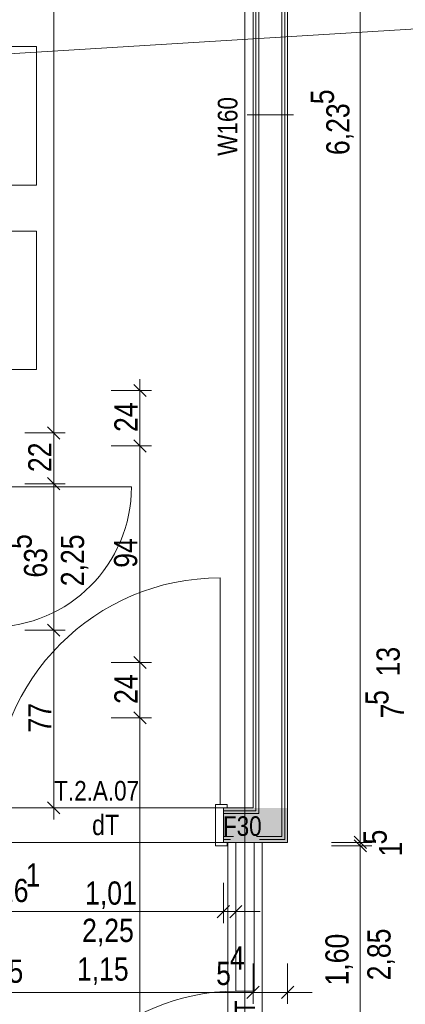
# Model space of a CAD drawing. Extents: x -620 to 3480, y 62 to 1102.
# Tile 65 of 256: x -342 to -308, y 623 to 709. Entities that reach past the tile are written whole.
import ezdxf
from ezdxf.lldxf.tags import DXFTag

# ---------------------------------------------------------------- set-up
doc = ezdxf.new("R2010")
doc.units = 0
doc.layers.get('0').update_dxf_attribs({"lineweight": 13})
for name, color, linetype, lineweight, true_color in [('00 -Bauelemente -Dämmung innen', 7, 'Continuous', 9, 0xff7fe6), ('00 -Bauelemente -Gipskarton', 7, 'Continuous', 9, 0xff7fe6), ('30 -34 Innenwände- 2 nichttragend', 7, 'Continuous', 18, 0xff7fe6), ('30 -34 Innenwände- 4 Türen_Fenster', 7, 'Continuous', 15, 0x9955ff), ('60 -61 Ausstattung -1 Möbel -verdeckt', 9, 'fein_strichliert-A06G9SLL8I', 13, 0x808080), ('70 -75 Raumstempel-2 Verweislinie', 1, 'Continuous', 9, 0xff0000), ('70 -76 Bemaßung- 2 Allgemein', 9, 'Continuous', 5, 0x808080), ('iwb_Schraffur_F30_feuerhemmend', 7, 'Continuous', 13, 0xff6600)]:
    doc.layers.add(name, color=color, linetype=linetype, lineweight=lineweight, true_color=true_color)
for name, color, linetype, lineweight in [('70 -71 Achsen- 1 Gebäudeachsen', 7, 'STRICHPUNKT2-A06G9SLK8I', 18), ('70 -75 Raumstempel- 3 Wandstempel', 7, 'Continuous', 50), ('Keine', 7, 'Continuous', 9)]:
    doc.layers.add(name, color=color, linetype=linetype, lineweight=lineweight)
doc.styles.get("Standard").update_dxf_attribs({"font": 'ARIALN.TTF'})
tags = doc.linetypes.add('fein_strichliert-A06G9SLL8I', pattern=[4, 1, -2, 1]).pattern_tags.tags
tags[8:9] = [DXFTag(74, 4), DXFTag(75, 0), DXFTag(340, '0'), DXFTag(46, 0.0), DXFTag(50, 0.0), DXFTag(44, 0.0), DXFTag(45, 0.0)]
tags[6:7] = [DXFTag(74, 4), DXFTag(75, 0), DXFTag(340, '0'), DXFTag(46, 0.0), DXFTag(50, 0.0), DXFTag(44, 0.0), DXFTag(45, 0.0)]
tags[4:5] = [DXFTag(74, 4), DXFTag(75, 0), DXFTag(340, '0'), DXFTag(46, 0.0), DXFTag(50, 0.0), DXFTag(44, 0.0), DXFTag(45, 0.0)]
tags = doc.linetypes.add('grob-A06G9SLJ8I', pattern=[14, 3, -8, 3]).pattern_tags.tags
tags[8:9] = [DXFTag(74, 4), DXFTag(75, 0), DXFTag(340, '0'), DXFTag(46, 0.0), DXFTag(50, 0.0), DXFTag(44, 0.0), DXFTag(45, 0.0)]
tags[6:7] = [DXFTag(74, 4), DXFTag(75, 0), DXFTag(340, '0'), DXFTag(46, 0.0), DXFTag(50, 0.0), DXFTag(44, 0.0), DXFTag(45, 0.0)]
tags[4:5] = [DXFTag(74, 4), DXFTag(75, 0), DXFTag(340, '0'), DXFTag(46, 0.0), DXFTag(50, 0.0), DXFTag(44, 0.0), DXFTag(45, 0.0)]
tags = doc.linetypes.add('STRICHPUNKT2-A06G9SLK8I', pattern=[12.7, 6.35, -3.175, 0, -3.175]).pattern_tags.tags
tags[10:11] = [DXFTag(74, 4), DXFTag(75, 0), DXFTag(340, '0'), DXFTag(46, 0.0), DXFTag(50, 0.0), DXFTag(44, 0.0), DXFTag(45, 0.0)]
tags[8:9] = [DXFTag(74, 4), DXFTag(75, 0), DXFTag(340, '0'), DXFTag(46, 0.0), DXFTag(50, 0.0), DXFTag(44, 0.0), DXFTag(45, 0.0)]
tags[6:7] = [DXFTag(74, 4), DXFTag(75, 0), DXFTag(340, '0'), DXFTag(46, 0.0), DXFTag(50, 0.0), DXFTag(44, 0.0), DXFTag(45, 0.0)]
tags[4:5] = [DXFTag(74, 4), DXFTag(75, 0), DXFTag(340, '0'), DXFTag(46, 0.0), DXFTag(50, 0.0), DXFTag(44, 0.0), DXFTag(45, 0.0)]

# ---------------------------------------------------------------- blocks, each defined once
blk = doc.blocks.new('Referenz-A06G9SLM8I')
at = {"layer": '00 -Bauelemente -Dämmung innen', "color": 0, "linetype": 'Continuous', "lineweight": -2, "ltscale": 0.13}
for p, q in [((-320.804, 639.704), (-320.804, 761.904)), ((-318.804, 637.704), (-318.804, 761.904)), ((-323.879, 639.704), (-320.804, 639.704)), ((-323.879, 637.704), (-323.004, 637.704)), ((-321.004, 637.704), (-318.804, 637.704))]:
    blk.add_line(p, q, dxfattribs=at)
at = {"layer": '00 -Bauelemente -Gipskarton', "color": 0, "linetype": 'Continuous', "lineweight": -2, "ltscale": 0.13}
for p, q in [((-321.304, 640.204), (-321.304, 761.904)), ((-321.054, 639.954), (-321.054, 761.904)), ((-320.804, 639.704), (-320.804, 761.904)), ((-318.804, 637.704), (-318.804, 761.904)), ((-318.554, 637.454), (-318.554, 761.904)), ((-318.304, 637.204), (-318.304, 761.904)), ((-323.879, 640.204), (-321.304, 640.204)), ((-323.879, 639.954), (-321.054, 639.954)), ((-323.879, 639.704), (-320.804, 639.704)), ((-323.879, 637.704), (-323.004, 637.704)), ((-323.879, 637.454), (-323.254, 637.454)), ((-323.879, 637.204), (-323.504, 637.204)), ((-321.004, 637.704), (-318.804, 637.704)), ((-320.754, 637.454), (-318.554, 637.454)), ((-320.504, 637.204), (-318.304, 637.204))]:
    blk.add_line(p, q, dxfattribs=at)
at = {"layer": '30 -34 Innenwände- 2 nichttragend', "color": 0, "linetype": 'Continuous', "lineweight": -2, "ltscale": 0.13}
for p, q in [((-321.304, 640.204), (-321.304, 761.904)), ((-318.304, 637.204), (-318.304, 761.904)), ((-323.879, 640.204), (-321.304, 640.204)), ((-323.879, 640.204), (-323.559, 640.204)), ((-323.879, 637.204), (-323.559, 637.204)), ((-323.879, 637.204), (-323.504, 637.204)), ((-323.504, 637.204), (-320.754, 637.204)), ((-323.504, 637.204), (-323.254, 637.204)), ((-323.254, 637.204), (-323.004, 637.204)), ((-323.004, 637.204), (-321.004, 637.204)), ((-321.004, 637.204), (-320.754, 637.204)), ((-320.754, 637.204), (-320.504, 637.204)), ((-320.504, 637.204), (-318.304, 637.204))]:
    blk.add_line(p, q, dxfattribs=at)
at = {"layer": '30 -34 Innenwände- 4 Türen_Fenster', "color": 0, "linetype": 'grob-A06G9SLJ8I', "lineweight": -2, "ltscale": 0.13}
for p, q in [((-344.004, 668.024), (-331.864, 668.024)), ((-324.159, 640.504), (-324.159, 660.144)), ((-344.079, 640.204), (-323.879, 640.204)), ((-344.079, 637.204), (-323.879, 637.204)), ((-323.504, 637.204), (-323.504, 604.904)), ((-320.504, 637.204), (-320.504, 604.904))]:
    blk.add_line(p, q, dxfattribs=at)
at = {"layer": '30 -34 Innenwände- 4 Türen_Fenster', "color": 0, "linetype": 'Continuous', "lineweight": -2, "ltscale": 0.13}
for p, q in [((-324.559, 640.504), (-324.159, 640.504)), ((-324.559, 636.904), (-324.559, 640.504)), ((-324.159, 640.504), (-323.559, 640.504)), ((-323.559, 640.504), (-323.559, 640.204)), ((-323.559, 640.204), (-323.879, 640.204)), ((-323.879, 640.204), (-323.879, 637.204)), ((-323.559, 636.904), (-324.559, 636.904)), ((-323.879, 637.204), (-323.559, 637.204)), ((-323.559, 637.204), (-323.559, 636.904)), ((-322.804, 637.204), (-321.204, 637.204)), ((-322.804, 624.304), (-322.804, 637.204)), ((-321.204, 637.204), (-321.204, 624.304)), ((-321.204, 624.304), (-322.804, 624.304))]:
    blk.add_line(p, q, dxfattribs=at)
at = {"layer": '30 -34 Innenwände- 4 Türen_Fenster', "color": 0, "linetype": 'grob-A06G9SLJ8I', "lineweight": -2, "ltscale": 0.13}
for centre, major_axis in [((-344.004, 668.024), (0, -12.14)), ((-324.159, 640.504), (0, 19.64)), ((-322.804, 606.304), (0, 18))]:
    blk.add_ellipse(centre, major_axis=major_axis, ratio=1, start_param=0, end_param=1.570796, dxfattribs=at)
at = {"layer": '60 -61 Ausstattung -1 Möbel -verdeckt', "color": 0, "linetype": 'fein_strichliert-A06G9SLL8I', "lineweight": -2, "ltscale": 0.13}
for p, q in [((-352.104, 706.204), (-340.104, 706.204)), ((-340.104, 706.204), (-340.104, 694.204)), ((-340.104, 694.204), (-352.104, 694.204)), ((-352.104, 690.204), (-340.104, 690.204)), ((-340.104, 690.204), (-340.104, 678.204)), ((-340.104, 678.204), (-352.104, 678.204))]:
    blk.add_line(p, q, dxfattribs=at)
at = {"layer": '70 -71 Achsen- 1 Gebäudeachsen', "color": 0, "linetype": 'STRICHPUNKT2-A06G9SLK8I', "lineweight": -2, "ltscale": 0.13}
blk.add_line((-322.033, 1075.824), (-322.033, 76.384), dxfattribs=at)
at = {"layer": '70 -75 Raumstempel- 3 Wandstempel', "color": 0, "linetype": 'Continuous', "lineweight": -2, "ltscale": 0.13}
blk.add_line((-321.804, 700.304), (-317.804, 700.304), dxfattribs=at)
at = {"layer": '70 -75 Raumstempel-2 Verweislinie', "color": 0, "linetype": 'Continuous', "lineweight": -2, "ltscale": 0.13}
blk.add_line((-305.159, 707.875), (-388.54, 702.732), dxfattribs=at)
at = {"layer": '70 -76 Bemaßung- 2 Allgemein', "color": 0, "linetype": 'Continuous', "lineweight": -2, "ltscale": 0.13}
for p, q in [((-312.004, 638.265), (-312.004, 760.844)), ((-338.604, 673.765), (-338.604, 760.044)), ((-331.126, 677.384), (-331.126, 675.324)), ((-333.626, 676.384), (-330.126, 676.384)), ((-331.656, 676.915), (-330.595, 675.854)), ((-331.126, 672.645), (-331.126, 675.324)), ((-338.604, 671.704), (-338.604, 673.765)), ((-338.604, 673.704), (-338.604, 671.644)), ((-338.074, 672.174), (-339.135, 673.235)), ((-339.135, 673.235), (-338.074, 672.174)), ((-341.104, 672.704), (-337.604, 672.704)), ((-341.104, 672.704), (-337.604, 672.704)), ((-330.595, 671.054), (-331.656, 672.115)), ((-331.656, 672.115), (-330.595, 671.054)), ((-331.126, 670.584), (-331.126, 672.645)), ((-331.126, 672.584), (-331.126, 670.524)), ((-338.604, 669.365), (-338.604, 671.644)), ((-333.626, 671.584), (-330.126, 671.584)), ((-333.626, 671.584), (-330.126, 671.584)), ((-331.126, 653.865), (-331.126, 670.524)), ((-338.604, 667.304), (-338.604, 669.365)), ((-338.074, 667.774), (-339.135, 668.835)), ((-339.135, 668.835), (-338.074, 667.774)), ((-338.604, 669.304), (-338.604, 667.244)), ((-341.104, 668.304), (-337.604, 668.304)), ((-341.104, 668.304), (-337.604, 668.304)), ((-338.604, 656.665), (-338.604, 667.244)), ((-338.604, 654.604), (-338.604, 656.665)), ((-338.604, 656.604), (-338.604, 654.544)), ((-338.074, 655.074), (-339.135, 656.135)), ((-339.135, 656.135), (-338.074, 655.074)), ((-341.104, 655.604), (-337.604, 655.604)), ((-341.104, 655.604), (-337.604, 655.604)), ((-338.604, 641.265), (-338.604, 654.544)), ((-330.595, 652.274), (-331.656, 653.335)), ((-331.656, 653.335), (-330.595, 652.274)), ((-331.126, 651.804), (-331.126, 653.865)), ((-331.126, 653.804), (-331.126, 651.744)), ((-333.626, 652.804), (-330.126, 652.804)), ((-333.626, 652.804), (-330.126, 652.804)), ((-331.126, 649.065), (-331.126, 651.744)), ((-331.126, 647.004), (-331.126, 649.065)), ((-331.126, 649.004), (-331.126, 646.944)), ((-333.626, 648.004), (-330.126, 648.004)), ((-333.626, 648.004), (-330.126, 648.004)), ((-330.595, 647.474), (-331.656, 648.535)), ((-331.656, 648.535), (-330.595, 647.474)), ((-331.126, 605.965), (-331.126, 646.944)), ((-338.604, 639.204), (-338.604, 641.265)), ((-338.074, 639.674), (-339.135, 640.735)), ((-341.104, 640.204), (-337.604, 640.204)), ((-312.004, 638.265), (-312.004, 639.325)), ((-312.004, 636.204), (-312.004, 638.265)), ((-312.004, 636.204), (-312.004, 638.265)), ((-312.004, 637.904), (-312.004, 635.844)), ((-312.004, 637.904), (-312.004, 635.844)), ((-314.504, 637.204), (-311.004, 637.204)), ((-314.504, 637.204), (-311.004, 637.204)), ((-314.504, 636.904), (-311.004, 636.904)), ((-314.504, 636.904), (-311.004, 636.904)), ((-311.474, 636.674), (-312.535, 637.735)), ((-311.474, 636.674), (-312.535, 637.735)), ((-312.535, 637.435), (-311.474, 636.374)), ((-312.535, 637.435), (-311.474, 636.374)), ((-312.004, 636.904), (-312.004, 637.204)), ((-312.004, 635.844), (-312.004, 634.783)), ((-312.004, 605.965), (-312.004, 635.844)), ((-323.879, 633.704), (-323.879, 630.204)), ((-323.879, 633.704), (-323.879, 630.204)), ((-322.804, 633.704), (-322.804, 630.204)), ((-324.939, 631.204), (-343.019, 631.204)), ((-324.939, 631.204), (-326, 631.204)), ((-322.879, 631.204), (-324.939, 631.204)), ((-322.879, 631.204), (-324.939, 631.204)), ((-323.349, 631.735), (-324.41, 630.674)), ((-323.349, 631.735), (-324.41, 630.674)), ((-322.804, 631.204), (-323.879, 631.204)), ((-323.804, 631.204), (-321.744, 631.204)), ((-323.335, 630.674), (-322.274, 631.735)), ((-321.744, 631.204), (-320.683, 631.204)), ((-321.304, 626.704), (-321.304, 623.204)), ((-321.304, 626.704), (-321.304, 623.204)), ((-318.304, 626.704), (-318.304, 623.204)), ((-322.364, 624.204), (-343.244, 624.204)), ((-322.364, 624.204), (-323.425, 624.204)), ((-320.304, 624.204), (-322.364, 624.204)), ((-320.304, 624.204), (-322.364, 624.204)), ((-320.774, 624.735), (-321.835, 623.674)), ((-320.774, 624.735), (-321.835, 623.674)), ((-318.304, 624.204), (-321.304, 624.204)), ((-319.304, 624.204), (-317.244, 624.204)), ((-318.835, 623.674), (-317.774, 624.735)), ((-317.244, 624.204), (-316.183, 624.204))]:
    blk.add_line(p, q, dxfattribs=at)
at = {"layer": '70 -75 Raumstempel- 3 Wandstempel', "color": 0, "linetype": 'ByBlock', "lineweight": -2, "ltscale": 0.13, "insert": (-324.365, 696.742), "char_height": 1.7, "attachment_point": 1, "rotation": 90}
blk.add_mtext('{\\fArial Narrow;W160}', dxfattribs=at)
at = {"layer": '70 -75 Raumstempel- 3 Wandstempel', "color": 0, "linetype": 'ByBlock', "lineweight": -2, "ltscale": 0.13, "insert": (-323.917, 639.469), "char_height": 1.7, "attachment_point": 1}
blk.add_mtext('{\\fArial Narrow;F30}', dxfattribs=at)
at = {"layer": '70 -76 Bemaßung- 2 Allgemein', "color": 0, "linetype": 'Continuous', "lineweight": -2, "ltscale": 0.13, "char_height": 2.01377, "attachment_point": 1, "rotation": 90}
for s, insert in [('{\\fArial Narrow;5}', (-316.297, 701.212)), ('{\\fArial Narrow;6,23}', (-314.954, 696.802)), ('{\\fArial Narrow;24}', (-333.344, 672.792)), ('{\\fArial Narrow;22}', (-340.822, 669.314)), ('{\\fArial Narrow;2,25}', (-337.986, 659.415)), ('{\\fArial Narrow;5}', (-342.532, 662.65)), ('{\\fArial Narrow;94}', (-333.377, 661.016)), ('{\\fArial Narrow;63}', (-341.19, 660.165)), ('{\\fArial Narrow;13}', (-310.594, 651.598)), ('{\\fArial Narrow;24}', (-333.344, 649.212)), ('{\\fArial Narrow;5}', (-311.562, 649.126)), ('{\\fArial Narrow;77}', (-340.818, 646.728)), ('{\\fArial Narrow;7}', (-310.219, 647.948)), ('{\\fArial Narrow;5}', (-311.724, 637.026)), ('{\\fArial Narrow;1}', (-310.382, 635.989)), ('{\\fArial Narrow;2,85}', (-311.386, 625.245)), ('{\\fArial Narrow;1,60}', (-315.03, 624.795))]:
    blk.add_mtext(s, dxfattribs=dict(at, insert=insert))
at = {"layer": '70 -76 Bemaßung- 2 Allgemein', "color": 0, "linetype": 'Continuous', "lineweight": -2, "ltscale": 0.13, "char_height": 2.01377, "attachment_point": 1}
for s, insert in [('{\\fArial Narrow;1}', (-341.043, 635.389)), ('{\\fArial Narrow;16}', (-343.363, 634.046)), ('{\\fArial Narrow;1,01}', (-335.886, 633.82)), ('{\\fArial Narrow;2,25}', (-336.144, 630.586)), ('{\\fArial Narrow;4}', (-323.317, 628.194)), ('{\\fArial Narrow;15}', (-343.818, 627.046)), ('{\\fArial Narrow;1,15}', (-336.593, 627.23)), ('{\\fArial Narrow;5}', (-324.508, 626.851))]:
    blk.add_mtext(s, dxfattribs=dict(at, insert=insert))
at = {"layer": 'Keine', "color": 0, "linetype": 'ByBlock', "lineweight": -2, "ltscale": 0.13, "attachment_point": 1}
for s, insert, char_height in [('{\\fArial Narrow;T.2.A.07}', (-338.563, 642.532), 1.7), ('{\\fArial Narrow;dT}', (-335.281, 639.598), 1.76205)]:
    blk.add_mtext(s, dxfattribs=dict(at, insert=insert, char_height=char_height))
at = {"layer": 'Keine', "color": 0, "linetype": 'ByBlock', "lineweight": -2, "ltscale": 0.13, "insert": (-322.897, 621.139), "char_height": 1.76205, "attachment_point": 1, "rotation": 90}
blk.add_mtext('{\\fArial Narrow;dT}', dxfattribs=at)
blk = doc.blocks.new('Referenz-A06G9SLO8I')
at = {"layer": 'iwb_Schraffur_F30_feuerhemmend', "linetype": 'Continuous', "ltscale": 0.13}
blk.add_solid([(-323.908, 637.184), (-323.908, 640.184), (-318.333, 637.184), (-318.333, 640.184)], dxfattribs=at)

msp = doc.modelspace()

# ---------------------------------------------------------------- block references
at = {"color": 8, "lineweight": 13, "ltscale": 0.13, "true_color": 0x808080}
msp.add_blockref('Referenz-A06G9SLM8I', (0, 0), dxfattribs=at)
at = {"color": 8, "lineweight": 25, "ltscale": 0.25, "true_color": 0x808080}
msp.add_blockref('Referenz-A06G9SLO8I', (0, 0), dxfattribs=at)

doc.saveas('drawing.dxf')
